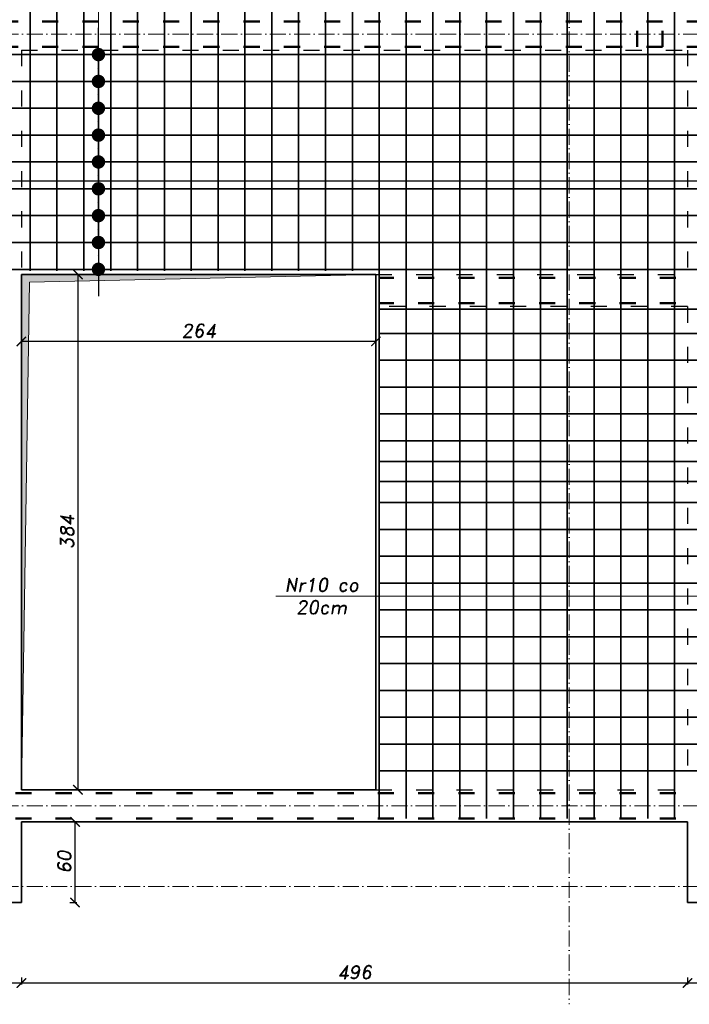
# Model space of a CAD drawing. Header units: millimetres. Extents: x 300938 to 312016, y 11971 to 20881.
# Tile 45 of 239: x 307281 to 307780, y 13976 to 14710. Entities that reach past the tile are written whole.
import ezdxf

# ---------------------------------------------------------------- set-up
doc = ezdxf.new("R2010")
doc.units = ezdxf.units.MM
doc.linetypes.add('ACAD_ISO03W100', pattern=[30, 12, -18])
doc.linetypes.add('ACAD_ISO10W100', pattern=[18, 12, -3, 0, -3])
for name, color, linetype, lineweight in [('konstrukcja', 3, 'Continuous', 35), ('konstrukcja wymiary', 1, 'Continuous', 13), ('opisy', 2, 'Continuous', 18), ('osie', 5, 'ACAD_ISO10W100', 13), ('zbrojenie', 4, 'Continuous', 50), ('zbrojenie płyty', 141, 'Continuous', 35)]:
    doc.layers.add(name, color=color, linetype=linetype, lineweight=lineweight)
doc.layers.add('przerywane', color=6, linetype='ACAD_ISO03W100')
doc.styles.add('KONSTRUKCJA', font='romand.shx', dxfattribs={"oblique": 10})
doc.styles.get("Standard").update_dxf_attribs({"font": 'romand.shx', "oblique": 10})
doc.dimstyles.new('150', dxfattribs={"dimtxt": 10, "dimasz": 7, "dimexe": 1.25, "dimexo": 0.625, "dimgap": 3, "dimtad": 1, "dimdec": 0, "dimrnd": 0.5, "dimtxsty": 'KONSTRUKCJA', "dimblk": 'ARCHTICK', "dimcen": 2.5, "dimadec": 0, "dimazin": 0, "dimtfac": 1, "dimtdec": 0, "dimtix": 1, "dimtmove": 0, "dimatfit": 3, "dimfxl": 4, "dimfxlon": 1, "dimarcsym": 0})
doc.dimstyles.new('kropki', dxfattribs={"dimtxt": 0.001, "dimasz": 10, "dimexe": 1.25, "dimexo": 0.625, "dimgap": 1, "dimtad": 1, "dimtxsty": 'Standard', "dimblk": 'DOT', "dimcen": 2.5, "dimadec": 0, "dimazin": 0, "dimtfac": 1, "dimtmove": 0, "dimatfit": 3, "dimfxl": 1, "dimfxlon": 1, "dimarcsym": 0})

# ---------------------------------------------------------------- blocks, each defined once
blk = doc.blocks.new('_ArchTick')
at = {"color": 0, "linetype": 'ByBlock', "lineweight": 13, "const_width": 0.15}
blk.add_lwpolyline([(-0.5, -0.5), (0.5, 0.5)], dxfattribs=at)
blk = doc.blocks.new('*D2090')
at = {"layer": 'Defpoints', "color": 0, "transparency": 16777216}
for p in [(307580.44, 14981.32), (306548.44, 14393.22), (306662.44, 14393.22)]:
    blk.add_point(p, dxfattribs=at)
at = {"layer": 'konstrukcja wymiary', "color": 0, "lineweight": -2, "transparency": 16777216}
for p, q in [((306552.44, 14981.32), (306547.19, 14981.32)), ((306548.44, 14981.32), (306548.44, 14393.22)), ((306552.44, 14393.22), (306547.19, 14393.22))]:
    blk.add_line(p, q, dxfattribs=at)
at = {"layer": 'konstrukcja wymiary', "color": 0, "lineweight": -2, "transparency": 16777216, "xscale": 7, "yscale": 7, "zscale": 7}
for p, rotation in [((306548.44, 14981.32), 90), ((306548.44, 14393.22), 270)]:
    blk.add_blockref('_ArchTick', p, dxfattribs=dict(at, rotation=rotation))
at = {"layer": 'konstrukcja wymiary', "color": 0, "transparency": 16777216, "insert": (306540.44, 14687.27), "char_height": 10, "attachment_point": 5, "rotation": 90, "style": 'KONSTRUKCJA'}
blk.add_mtext('588', dxfattribs=at)
blk = doc.blocks.new('*D2099')
at = {"layer": 'Defpoints', "color": 0, "transparency": 16777216}
for p in [(307282.44, 15501.22), (307282.44, 14520.22), (306826.44, 14393.22)]:
    blk.add_point(p, dxfattribs=at)
at = {"layer": 'konstrukcja wymiary', "color": 0, "lineweight": -2, "transparency": 16777216}
for p, q in [((306826.44, 15497.22), (306826.44, 15502.47)), ((307282.44, 15497.22), (307282.44, 15502.47)), ((306826.44, 15501.22), (307282.44, 15501.22))]:
    blk.add_line(p, q, dxfattribs=at)
at = {"layer": 'konstrukcja wymiary', "color": 0, "lineweight": -2, "transparency": 16777216, "xscale": 7, "yscale": 7, "zscale": 7, "rotation": 180}
blk.add_blockref('_ArchTick', (306826.44, 15501.22), dxfattribs=at)
at = {"layer": 'konstrukcja wymiary', "color": 0, "lineweight": -2, "transparency": 16777216, "xscale": 7, "yscale": 7, "zscale": 7}
blk.add_blockref('_ArchTick', (307282.44, 15501.22), dxfattribs=at)
at = {"layer": 'konstrukcja wymiary', "color": 0, "transparency": 16777216, "insert": (307054.44, 15509.22), "char_height": 10, "attachment_point": 5, "style": 'KONSTRUKCJA'}
blk.add_mtext('456', dxfattribs=at)
blk = doc.blocks.new('*D2100')
at = {"layer": 'Defpoints', "color": 0, "transparency": 16777216}
for p in [(307546.44, 15501.22), (307282.44, 14520.22), (307546.44, 14520.22)]:
    blk.add_point(p, dxfattribs=at)
at = {"layer": 'konstrukcja wymiary', "color": 0, "lineweight": -2, "transparency": 16777216}
for p, q in [((307282.44, 15497.22), (307282.44, 15502.47)), ((307546.44, 15497.22), (307546.44, 15502.47)), ((307282.44, 15501.22), (307546.44, 15501.22))]:
    blk.add_line(p, q, dxfattribs=at)
at = {"layer": 'konstrukcja wymiary', "color": 0, "lineweight": -2, "transparency": 16777216, "xscale": 7, "yscale": 7, "zscale": 7, "rotation": 180}
blk.add_blockref('_ArchTick', (307282.44, 15501.22), dxfattribs=at)
at = {"layer": 'konstrukcja wymiary', "color": 0, "lineweight": -2, "transparency": 16777216, "xscale": 7, "yscale": 7, "zscale": 7}
blk.add_blockref('_ArchTick', (307546.44, 15501.22), dxfattribs=at)
at = {"layer": 'konstrukcja wymiary', "color": 0, "transparency": 16777216, "insert": (307414.44, 15509.22), "char_height": 10, "attachment_point": 5, "style": 'KONSTRUKCJA'}
blk.add_mtext('264', dxfattribs=at)
blk = doc.blocks.new('*D2110')
at = {"layer": 'Defpoints', "color": 0, "transparency": 16777216}
for p in [(306638.44, 14052.22), (307282.44, 14052.22), (307282.44, 13992.22)]:
    blk.add_point(p, dxfattribs=at)
at = {"layer": 'konstrukcja wymiary', "color": 0, "lineweight": -2, "transparency": 16777216}
for p, q in [((306638.44, 13996.22), (306638.44, 13990.97)), ((306638.44, 13992.22), (307282.44, 13992.22)), ((307282.44, 13996.22), (307282.44, 13990.97))]:
    blk.add_line(p, q, dxfattribs=at)
at = {"layer": 'konstrukcja wymiary', "color": 0, "lineweight": -2, "transparency": 16777216, "xscale": 7, "yscale": 7, "zscale": 7, "rotation": 180}
blk.add_blockref('_ArchTick', (306638.44, 13992.22), dxfattribs=at)
at = {"layer": 'konstrukcja wymiary', "color": 0, "lineweight": -2, "transparency": 16777216, "xscale": 7, "yscale": 7, "zscale": 7}
blk.add_blockref('_ArchTick', (307282.44, 13992.22), dxfattribs=at)
at = {"layer": 'konstrukcja wymiary', "color": 0, "transparency": 16777216, "insert": (306960.44, 14000.22), "char_height": 10, "attachment_point": 5, "style": 'KONSTRUKCJA'}
blk.add_mtext('644', dxfattribs=at)
blk = doc.blocks.new('*D2111')
at = {"layer": 'Defpoints', "color": 0, "transparency": 16777216}
for p in [(307778.44, 14112.22), (307282.44, 14052.22), (307778.44, 13992.22)]:
    blk.add_point(p, dxfattribs=at)
at = {"layer": 'konstrukcja wymiary', "color": 0, "lineweight": -2, "transparency": 16777216}
for p, q in [((307282.44, 13996.22), (307282.44, 13990.97)), ((307282.44, 13992.22), (307778.44, 13992.22)), ((307778.44, 13996.22), (307778.44, 13990.97))]:
    blk.add_line(p, q, dxfattribs=at)
at = {"layer": 'konstrukcja wymiary', "color": 0, "lineweight": -2, "transparency": 16777216, "xscale": 7, "yscale": 7, "zscale": 7, "rotation": 180}
blk.add_blockref('_ArchTick', (307282.44, 13992.22), dxfattribs=at)
at = {"layer": 'konstrukcja wymiary', "color": 0, "lineweight": -2, "transparency": 16777216, "xscale": 7, "yscale": 7, "zscale": 7}
blk.add_blockref('_ArchTick', (307778.44, 13992.22), dxfattribs=at)
at = {"layer": 'konstrukcja wymiary', "color": 0, "transparency": 16777216, "insert": (307530.44, 14000.22), "char_height": 10, "attachment_point": 5, "style": 'KONSTRUKCJA'}
blk.add_mtext('496', dxfattribs=at)
blk = doc.blocks.new('*D2112')
at = {"layer": 'Defpoints', "color": 0, "transparency": 16777216}
for p in [(307778.44, 14112.22), (308422.44, 14052.22), (308422.44, 13992.22)]:
    blk.add_point(p, dxfattribs=at)
at = {"layer": 'konstrukcja wymiary', "color": 0, "lineweight": -2, "transparency": 16777216}
for p, q in [((307778.44, 13996.22), (307778.44, 13990.97)), ((307778.44, 13992.22), (308422.44, 13992.22)), ((308422.44, 13996.22), (308422.44, 13990.97))]:
    blk.add_line(p, q, dxfattribs=at)
at = {"layer": 'konstrukcja wymiary', "color": 0, "lineweight": -2, "transparency": 16777216, "xscale": 7, "yscale": 7, "zscale": 7, "rotation": 180}
blk.add_blockref('_ArchTick', (307778.44, 13992.22), dxfattribs=at)
at = {"layer": 'konstrukcja wymiary', "color": 0, "lineweight": -2, "transparency": 16777216, "xscale": 7, "yscale": 7, "zscale": 7}
blk.add_blockref('_ArchTick', (308422.44, 13992.22), dxfattribs=at)
at = {"layer": 'konstrukcja wymiary', "color": 0, "transparency": 16777216, "insert": (308100.44, 14000.22), "char_height": 10, "attachment_point": 5, "style": 'KONSTRUKCJA'}
blk.add_mtext('644', dxfattribs=at)
blk = doc.blocks.new('*D2113')
at = {"layer": 'Defpoints', "color": 0, "transparency": 16777216}
for p in [(307282.44, 14112.22), (307322.44, 14112.22), (307282.44, 14052.22)]:
    blk.add_point(p, dxfattribs=at)
at = {"layer": 'konstrukcja wymiary', "color": 0, "lineweight": -2, "transparency": 16777216}
for p, q in [((307318.44, 14112.22), (307323.69, 14112.22)), ((307322.44, 14052.22), (307322.44, 14112.22)), ((307318.44, 14052.22), (307323.69, 14052.22))]:
    blk.add_line(p, q, dxfattribs=at)
at = {"layer": 'konstrukcja wymiary', "color": 0, "lineweight": -2, "transparency": 16777216, "xscale": 7, "yscale": 7, "zscale": 7}
for p, rotation in [((307322.44, 14112.22), 90), ((307322.44, 14052.22), 270)]:
    blk.add_blockref('_ArchTick', p, dxfattribs=dict(at, rotation=rotation))
at = {"layer": 'konstrukcja wymiary', "color": 0, "transparency": 16777216, "insert": (307314.44, 14082.22), "char_height": 10, "attachment_point": 5, "rotation": 90, "style": 'KONSTRUKCJA'}
blk.add_mtext('60', dxfattribs=at)
blk = doc.blocks.new('*D2114')
at = {"layer": 'Defpoints', "color": 0, "transparency": 16777216}
for p in [(307546.44, 14520.22), (307324.57, 14136.22), (307546.44, 14136.22)]:
    blk.add_point(p, dxfattribs=at)
at = {"layer": 'konstrukcja wymiary', "color": 0, "lineweight": -2, "transparency": 16777216}
for p, q in [((307328.57, 14520.22), (307323.32, 14520.22)), ((307324.57, 14520.22), (307324.57, 14136.22)), ((307328.57, 14136.22), (307323.32, 14136.22))]:
    blk.add_line(p, q, dxfattribs=at)
at = {"layer": 'konstrukcja wymiary', "color": 0, "lineweight": -2, "transparency": 16777216, "xscale": 7, "yscale": 7, "zscale": 7}
for p, rotation in [((307324.57, 14520.22), 90), ((307324.57, 14136.22), 270)]:
    blk.add_blockref('_ArchTick', p, dxfattribs=dict(at, rotation=rotation))
at = {"layer": 'konstrukcja wymiary', "color": 0, "transparency": 16777216, "insert": (307316.57, 14328.22), "char_height": 10, "attachment_point": 5, "rotation": 90, "style": 'KONSTRUKCJA'}
blk.add_mtext('384', dxfattribs=at)
blk = doc.blocks.new('*D2115')
at = {"layer": 'Defpoints', "color": 0, "transparency": 16777216}
for p in [(307282.44, 14520.22), (307546.44, 14520.22), (307282.44, 14470.22)]:
    blk.add_point(p, dxfattribs=at)
at = {"layer": 'konstrukcja wymiary', "color": 0, "lineweight": -2, "transparency": 16777216}
for p, q in [((307282.44, 14474.22), (307282.44, 14468.97)), ((307546.44, 14470.22), (307282.44, 14470.22)), ((307546.44, 14474.22), (307546.44, 14468.97))]:
    blk.add_line(p, q, dxfattribs=at)
at = {"layer": 'konstrukcja wymiary', "color": 0, "lineweight": -2, "transparency": 16777216, "xscale": 7, "yscale": 7, "zscale": 7, "rotation": 180}
blk.add_blockref('_ArchTick', (307282.44, 14470.22), dxfattribs=at)
at = {"layer": 'konstrukcja wymiary', "color": 0, "lineweight": -2, "transparency": 16777216, "xscale": 7, "yscale": 7, "zscale": 7}
blk.add_blockref('_ArchTick', (307546.44, 14470.22), dxfattribs=at)
at = {"layer": 'konstrukcja wymiary', "color": 0, "transparency": 16777216, "insert": (307414.44, 14478.22), "char_height": 10, "attachment_point": 5, "style": 'KONSTRUKCJA'}
blk.add_mtext('264', dxfattribs=at)
blk = doc.blocks.new('_Dot')
at = {"color": 0, "linetype": 'ByBlock', "lineweight": -2}
blk.add_line((-0.5, 0), (-1, 0), dxfattribs=at)
at = {"color": 0, "linetype": 'ByBlock', "const_width": 0.5}
blk.add_lwpolyline([(-0.25, 0, 1), (0.25, 0, 1)], format="xyb", close=True, dxfattribs=at)
blk = doc.blocks.new('*D2268')
at = {"layer": 'Defpoints', "color": 0, "transparency": 16777216}
for p in [(307328.94, 14683.96), (307328.94, 14663.96), (307339.83, 14663.96)]:
    blk.add_point(p, dxfattribs=at)
at = {"layer": 'konstrukcja wymiary', "color": 0, "lineweight": -2, "transparency": 16777216}
for p, q in [((307339.83, 14693.96), (307339.83, 14703.96)), ((307338.83, 14683.96), (307341.08, 14683.96)), ((307339.83, 14683.96), (307339.83, 14663.96)), ((307338.83, 14663.96), (307341.08, 14663.96)), ((307339.83, 14653.96), (307339.83, 14643.96))]:
    blk.add_line(p, q, dxfattribs=at)
at = {"layer": 'konstrukcja wymiary', "color": 0, "lineweight": -2, "transparency": 16777216, "xscale": 10, "yscale": 10, "zscale": 10}
for p, rotation in [((307339.83, 14683.96), 270), ((307339.83, 14663.96), 90)]:
    blk.add_blockref('_Dot', p, dxfattribs=dict(at, rotation=rotation))
at = {"layer": 'konstrukcja wymiary', "color": 0, "transparency": 16777216, "insert": (307338.83, 14673.96), "char_height": 0.001, "attachment_point": 5, "rotation": 90}
blk.add_mtext('20', dxfattribs=at)
blk = doc.blocks.new('*D2269')
at = {"layer": 'Defpoints', "color": 0, "transparency": 16777216}
for p in [(307328.94, 14663.96), (307328.94, 14643.96), (307339.83, 14643.96)]:
    blk.add_point(p, dxfattribs=at)
at = {"layer": 'konstrukcja wymiary', "color": 0, "lineweight": -2, "transparency": 16777216}
for p, q in [((307339.83, 14673.96), (307339.83, 14683.96)), ((307338.83, 14663.96), (307341.08, 14663.96)), ((307339.83, 14663.96), (307339.83, 14643.96)), ((307338.83, 14643.96), (307341.08, 14643.96)), ((307339.83, 14633.96), (307339.83, 14623.96))]:
    blk.add_line(p, q, dxfattribs=at)
at = {"layer": 'konstrukcja wymiary', "color": 0, "lineweight": -2, "transparency": 16777216, "xscale": 10, "yscale": 10, "zscale": 10}
for p, rotation in [((307339.83, 14663.96), 270), ((307339.83, 14643.96), 90)]:
    blk.add_blockref('_Dot', p, dxfattribs=dict(at, rotation=rotation))
at = {"layer": 'konstrukcja wymiary', "color": 0, "transparency": 16777216, "insert": (307338.83, 14653.96), "char_height": 0.001, "attachment_point": 5, "rotation": 90}
blk.add_mtext('20', dxfattribs=at)
blk = doc.blocks.new('*D2270')
at = {"layer": 'Defpoints', "color": 0, "transparency": 16777216}
for p in [(307328.94, 14643.96), (307328.94, 14623.96), (307339.83, 14623.96)]:
    blk.add_point(p, dxfattribs=at)
at = {"layer": 'konstrukcja wymiary', "color": 0, "lineweight": -2, "transparency": 16777216}
for p, q in [((307339.83, 14653.96), (307339.83, 14663.96)), ((307338.83, 14643.96), (307341.08, 14643.96)), ((307339.83, 14643.96), (307339.83, 14623.96)), ((307338.83, 14623.96), (307341.08, 14623.96)), ((307339.83, 14613.96), (307339.83, 14603.96))]:
    blk.add_line(p, q, dxfattribs=at)
at = {"layer": 'konstrukcja wymiary', "color": 0, "lineweight": -2, "transparency": 16777216, "xscale": 10, "yscale": 10, "zscale": 10}
for p, rotation in [((307339.83, 14643.96), 270), ((307339.83, 14623.96), 90)]:
    blk.add_blockref('_Dot', p, dxfattribs=dict(at, rotation=rotation))
at = {"layer": 'konstrukcja wymiary', "color": 0, "transparency": 16777216, "insert": (307338.83, 14633.96), "char_height": 0.001, "attachment_point": 5, "rotation": 90}
blk.add_mtext('20', dxfattribs=at)
blk = doc.blocks.new('*D2271')
at = {"layer": 'Defpoints', "color": 0, "transparency": 16777216}
for p in [(307328.94, 14623.96), (307328.94, 14603.96), (307339.83, 14603.96)]:
    blk.add_point(p, dxfattribs=at)
at = {"layer": 'konstrukcja wymiary', "color": 0, "lineweight": -2, "transparency": 16777216}
for p, q in [((307339.83, 14633.96), (307339.83, 14643.96)), ((307338.83, 14623.96), (307341.08, 14623.96)), ((307339.83, 14623.96), (307339.83, 14603.96)), ((307338.83, 14603.96), (307341.08, 14603.96)), ((307339.83, 14593.96), (307339.83, 14583.96))]:
    blk.add_line(p, q, dxfattribs=at)
at = {"layer": 'konstrukcja wymiary', "color": 0, "lineweight": -2, "transparency": 16777216, "xscale": 10, "yscale": 10, "zscale": 10}
for p, rotation in [((307339.83, 14623.96), 270), ((307339.83, 14603.96), 90)]:
    blk.add_blockref('_Dot', p, dxfattribs=dict(at, rotation=rotation))
at = {"layer": 'konstrukcja wymiary', "color": 0, "transparency": 16777216, "insert": (307338.83, 14613.96), "char_height": 0.001, "attachment_point": 5, "rotation": 90}
blk.add_mtext('20', dxfattribs=at)
blk = doc.blocks.new('*D2272')
at = {"layer": 'Defpoints', "color": 0, "transparency": 16777216}
for p in [(307328.94, 14603.96), (307328.94, 14583.96), (307339.83, 14583.96)]:
    blk.add_point(p, dxfattribs=at)
at = {"layer": 'konstrukcja wymiary', "color": 0, "lineweight": -2, "transparency": 16777216}
for p, q in [((307339.83, 14613.96), (307339.83, 14623.96)), ((307338.83, 14603.96), (307341.08, 14603.96)), ((307339.83, 14603.96), (307339.83, 14583.96)), ((307338.83, 14583.96), (307341.08, 14583.96)), ((307339.83, 14573.96), (307339.83, 14563.96))]:
    blk.add_line(p, q, dxfattribs=at)
at = {"layer": 'konstrukcja wymiary', "color": 0, "lineweight": -2, "transparency": 16777216, "xscale": 10, "yscale": 10, "zscale": 10}
for p, rotation in [((307339.83, 14603.96), 270), ((307339.83, 14583.96), 90)]:
    blk.add_blockref('_Dot', p, dxfattribs=dict(at, rotation=rotation))
at = {"layer": 'konstrukcja wymiary', "color": 0, "transparency": 16777216, "insert": (307338.83, 14593.96), "char_height": 0.001, "attachment_point": 5, "rotation": 90}
blk.add_mtext('20', dxfattribs=at)
blk = doc.blocks.new('*D2273')
at = {"layer": 'Defpoints', "color": 0, "transparency": 16777216}
for p in [(307328.94, 14583.96), (307328.94, 14563.96), (307339.83, 14563.96)]:
    blk.add_point(p, dxfattribs=at)
at = {"layer": 'konstrukcja wymiary', "color": 0, "lineweight": -2, "transparency": 16777216}
for p, q in [((307339.83, 14593.96), (307339.83, 14603.96)), ((307338.83, 14583.96), (307341.08, 14583.96)), ((307339.83, 14583.96), (307339.83, 14563.96)), ((307338.83, 14563.96), (307341.08, 14563.96)), ((307339.83, 14553.96), (307339.83, 14543.96))]:
    blk.add_line(p, q, dxfattribs=at)
at = {"layer": 'konstrukcja wymiary', "color": 0, "lineweight": -2, "transparency": 16777216, "xscale": 10, "yscale": 10, "zscale": 10}
for p, rotation in [((307339.83, 14583.96), 270), ((307339.83, 14563.96), 90)]:
    blk.add_blockref('_Dot', p, dxfattribs=dict(at, rotation=rotation))
at = {"layer": 'konstrukcja wymiary', "color": 0, "transparency": 16777216, "insert": (307338.83, 14573.96), "char_height": 0.001, "attachment_point": 5, "rotation": 90}
blk.add_mtext('20', dxfattribs=at)
blk = doc.blocks.new('*D2274')
at = {"layer": 'Defpoints', "color": 0, "transparency": 16777216}
for p in [(307328.94, 14563.96), (307328.94, 14543.96), (307339.83, 14543.96)]:
    blk.add_point(p, dxfattribs=at)
at = {"layer": 'konstrukcja wymiary', "color": 0, "lineweight": -2, "transparency": 16777216}
for p, q in [((307339.83, 14573.96), (307339.83, 14583.96)), ((307338.83, 14563.96), (307341.08, 14563.96)), ((307339.83, 14563.96), (307339.83, 14543.96)), ((307338.83, 14543.96), (307341.08, 14543.96)), ((307339.83, 14533.96), (307339.83, 14523.96))]:
    blk.add_line(p, q, dxfattribs=at)
at = {"layer": 'konstrukcja wymiary', "color": 0, "lineweight": -2, "transparency": 16777216, "xscale": 10, "yscale": 10, "zscale": 10}
for p, rotation in [((307339.83, 14563.96), 270), ((307339.83, 14543.96), 90)]:
    blk.add_blockref('_Dot', p, dxfattribs=dict(at, rotation=rotation))
at = {"layer": 'konstrukcja wymiary', "color": 0, "transparency": 16777216, "insert": (307338.83, 14553.96), "char_height": 0.001, "attachment_point": 5, "rotation": 90}
blk.add_mtext('20', dxfattribs=at)
blk = doc.blocks.new('*D2275')
at = {"layer": 'Defpoints', "color": 0, "transparency": 16777216}
for p in [(307328.94, 14543.96), (307328.94, 14523.96), (307339.83, 14523.96)]:
    blk.add_point(p, dxfattribs=at)
at = {"layer": 'konstrukcja wymiary', "color": 0, "lineweight": -2, "transparency": 16777216}
for p, q in [((307339.83, 14553.96), (307339.83, 14563.96)), ((307338.83, 14543.96), (307341.08, 14543.96)), ((307339.83, 14543.96), (307339.83, 14523.96)), ((307338.83, 14523.96), (307341.08, 14523.96)), ((307339.83, 14513.96), (307339.83, 14503.96))]:
    blk.add_line(p, q, dxfattribs=at)
at = {"layer": 'konstrukcja wymiary', "color": 0, "lineweight": -2, "transparency": 16777216, "xscale": 10, "yscale": 10, "zscale": 10}
for p, rotation in [((307339.83, 14543.96), 270), ((307339.83, 14523.96), 90)]:
    blk.add_blockref('_Dot', p, dxfattribs=dict(at, rotation=rotation))
at = {"layer": 'konstrukcja wymiary', "color": 0, "transparency": 16777216, "insert": (307338.83, 14533.96), "char_height": 0.001, "attachment_point": 5, "rotation": 90}
blk.add_mtext('20', dxfattribs=at)
blk = doc.blocks.new('*D2437')
at = {"layer": 'Defpoints', "color": 0, "transparency": 16777216}
for p in [(307810.94, 14589.93), (307250.94, 14576.22), (307810.94, 14508.45)]:
    blk.add_point(p, dxfattribs=at)
at = {"layer": 'konstrukcja wymiary', "color": 0, "lineweight": -2, "transparency": 16777216}
for p, q in [((307250.94, 14588.93), (307250.94, 14591.18)), ((307260.94, 14589.93), (307800.94, 14589.93)), ((307810.94, 14588.93), (307810.94, 14591.18))]:
    blk.add_line(p, q, dxfattribs=at)
at = {"layer": 'konstrukcja wymiary', "color": 0, "lineweight": -2, "transparency": 16777216, "xscale": 10, "yscale": 10, "zscale": 10, "rotation": 180}
blk.add_blockref('_Dot', (307250.94, 14589.93), dxfattribs=at)
at = {"layer": 'konstrukcja wymiary', "color": 0, "lineweight": -2, "transparency": 16777216, "xscale": 10, "yscale": 10, "zscale": 10}
blk.add_blockref('_Dot', (307810.94, 14589.93), dxfattribs=at)
at = {"layer": 'konstrukcja wymiary', "color": 0, "transparency": 16777216, "insert": (307530.94, 14590.93), "char_height": 0.001, "attachment_point": 5}
blk.add_mtext('560', dxfattribs=at)
blk = doc.blocks.new('*D2861')
at = {"layer": 'Defpoints', "color": 0, "transparency": 16777216}
for p in [(308234.44, 15501.22), (307546.44, 14520.22), (308234.44, 14393.22)]:
    blk.add_point(p, dxfattribs=at)
at = {"layer": 'konstrukcja wymiary', "color": 0, "lineweight": -2, "transparency": 16777216}
for p, q in [((307546.44, 15497.22), (307546.44, 15502.47)), ((308234.44, 15497.22), (308234.44, 15502.47)), ((307546.44, 15501.22), (308234.44, 15501.22))]:
    blk.add_line(p, q, dxfattribs=at)
at = {"layer": 'konstrukcja wymiary', "color": 0, "lineweight": -2, "transparency": 16777216, "xscale": 7, "yscale": 7, "zscale": 7, "rotation": 180}
blk.add_blockref('_ArchTick', (307546.44, 15501.22), dxfattribs=at)
at = {"layer": 'konstrukcja wymiary', "color": 0, "lineweight": -2, "transparency": 16777216, "xscale": 7, "yscale": 7, "zscale": 7}
blk.add_blockref('_ArchTick', (308234.44, 15501.22), dxfattribs=at)
at = {"layer": 'konstrukcja wymiary', "color": 0, "transparency": 16777216, "insert": (307890.44, 15509.22), "char_height": 10, "attachment_point": 5, "style": 'KONSTRUKCJA'}
blk.add_mtext('688', dxfattribs=at)

msp = doc.modelspace()

# ---------------------------------------------------------------- hatches: boundary and pattern name
at = {"layer": 'konstrukcja wymiary'}
h = msp.add_hatch(color=256, dxfattribs=at)
h.dxf.hatch_style = 1
h.paths.add_polyline_path([(307288.508, 14514.455), (307282.44, 14136.224), (307282.44, 14520.224), (307546.44, 14520.224)])

# ---------------------------------------------------------------- linework, layer by layer
at = {"layer": 'konstrukcja'}
for p, q in [((307282.44, 14520.224), (307546.44, 14520.224)), ((307282.44, 14520.224), (307282.44, 14136.224)), ((307546.44, 14520.224), (307546.44, 14136.224)), ((307282.44, 14136.224), (307546.44, 14136.224)), ((307778.44, 14112.224), (307282.44, 14112.224)), ((307282.44, 14112.224), (307282.44, 14052.224)), ((307778.44, 14112.224), (307778.44, 14052.224)), ((307282.44, 14052.224), (306638.44, 14052.224)), ((307778.44, 14052.224), (308422.44, 14052.224))]:
    msp.add_line(p, q, dxfattribs=at)
at = {"layer": 'konstrukcja wymiary'}
for p, q in [((307339.832, 14693.964), (307339.832, 15311.41)), ((308260.823, 14280.491), (307471.912, 14280.491))]:
    msp.add_line(p, q, dxfattribs=at)
msp.add_lwpolyline([(307288.508, 14514.455), (307282.44, 14136.224), (307282.44, 14520.224), (307546.44, 14520.224)], close=True, dxfattribs=at)
at = {"layer": 'osie'}
for p, q in [((307690.44, 15606.148), (307690.44, 13976.332)), ((306435.771, 14699.224), (308440.491, 14699.224)), ((306435.771, 14124.224), (308440.491, 14124.224)), ((306435.771, 14064.224), (308440.491, 14064.224))]:
    msp.add_line(p, q, dxfattribs=at)
at = {"layer": 'przerywane'}
for p, q in [((307282.44, 14687.224), (307778.44, 14687.224)), ((307282.44, 14687.224), (307282.44, 14520.224)), ((307778.44, 14687.224), (307778.44, 14520.224)), ((307546.44, 14520.224), (307778.44, 14520.224)), ((307778.44, 14496.224), (307546.44, 14496.224)), ((307778.44, 14496.224), (307778.44, 14136.224)), ((307546.44, 14136.224), (307778.44, 14136.224))]:
    msp.add_line(p, q, dxfattribs=at)
at = {"layer": 'zbrojenie', "linetype": 'ACAD_ISO03W100'}
for p, q in [((307740.94, 14689.724), (307740.94, 14990.824)), ((307759.94, 14689.724), (307759.94, 14990.824)), ((308419.94, 14708.724), (306640.94, 14708.724)), ((308419.94, 14689.724), (306640.94, 14689.724)), ((307799.94, 14517.724), (307548.94, 14517.724)), ((307799.94, 14498.724), (307548.94, 14498.724)), ((307799.94, 14133.724), (307260.94, 14133.724)), ((307799.94, 14114.724), (307260.94, 14114.724))]:
    msp.add_line(p, q, dxfattribs=at)
at = {"layer": 'zbrojenie płyty'}
for p, q in [((307288.94, 15288.724), (307288.94, 14522.724)), ((307308.94, 15288.724), (307308.94, 14522.724)), ((307328.94, 15288.724), (307328.94, 14522.724)), ((307348.94, 15288.724), (307348.94, 14522.724)), ((307368.94, 15288.724), (307368.94, 14522.724)), ((307388.94, 15288.724), (307388.94, 14522.724)), ((307408.94, 15288.724), (307408.94, 14522.724)), ((307428.94, 15288.724), (307428.94, 14522.724)), ((307448.94, 15288.724), (307448.94, 14522.724)), ((307468.94, 15288.724), (307468.94, 14522.724)), ((307488.94, 15288.724), (307488.94, 14522.724)), ((307508.94, 15288.724), (307508.94, 14522.724)), ((307528.94, 15288.724), (307528.94, 14522.724)), ((307548.94, 15288.724), (307548.94, 14114.724)), ((307568.94, 15288.724), (307568.94, 14114.724)), ((307688.94, 15288.724), (307688.94, 14114.724)), ((307708.94, 15288.724), (307708.94, 14114.724)), ((307728.94, 15288.724), (307728.94, 14114.724)), ((307748.94, 15288.724), (307748.94, 14114.724)), ((307768.94, 15288.724), (307768.94, 14114.724)), ((307588.94, 14977.724), (307588.94, 14114.724)), ((307608.94, 14977.724), (307608.94, 14114.724)), ((307628.94, 14977.724), (307628.94, 14114.724)), ((307648.94, 14977.724), (307648.94, 14114.724)), ((307668.94, 14977.724), (307668.94, 14114.724)), ((308419.94, 14683.964), (307260.94, 14683.964)), ((308419.94, 14663.964), (307260.94, 14663.964)), ((308419.94, 14643.964), (307260.94, 14643.964)), ((308419.94, 14623.964), (307260.94, 14623.964)), ((308419.94, 14603.964), (307260.94, 14603.964)), ((308419.94, 14583.964), (307260.94, 14583.964)), ((308419.94, 14563.964), (307260.94, 14563.964)), ((308419.94, 14543.964), (307260.94, 14543.964)), ((308419.94, 14523.964), (307260.94, 14523.964)), ((308419.94, 14494.224), (307548.94, 14494.224)), ((308419.94, 14476.224), (307548.94, 14476.224)), ((308419.94, 14456.224), (307548.94, 14456.224)), ((308419.94, 14436.224), (307548.94, 14436.224)), ((308419.94, 14416.224), (307548.94, 14416.224)), ((308419.94, 14396.224), (307548.94, 14396.224)), ((308231.045, 14380.68), (307548.94, 14380.68)), ((308231.045, 14365.768), (307548.94, 14365.768)), ((308419.94, 14350.224), (307548.94, 14350.224)), ((308419.94, 14330.224), (307548.94, 14330.224)), ((308419.94, 14310.224), (307548.94, 14310.224)), ((308419.94, 14290.224), (307548.94, 14290.224)), ((308419.94, 14270.224), (307548.94, 14270.224)), ((308419.94, 14250.224), (307548.94, 14250.224)), ((308419.94, 14230.224), (307548.94, 14230.224)), ((308419.94, 14210.224), (307548.94, 14210.224)), ((308419.94, 14190.224), (307548.94, 14190.224)), ((308419.94, 14170.224), (307548.94, 14170.224)), ((308419.94, 14150.224), (307548.94, 14150.224))]:
    msp.add_line(p, q, dxfattribs=at)

# ---------------------------------------------------------------- texts
at = {"layer": 'opisy', "insert": (307506.045, 14280.491), "char_height": 10, "width": 231.49388, "attachment_point": 5}
msp.add_mtext('Nr10 co\\P20cm', dxfattribs=at)

# ---------------------------------------------------------------- dimensions: what is measured, and where the dimension line sits
at = {"layer": 'konstrukcja wymiary'}
for base, p1, p2, dimstyle, picture, middle in [((307282.44, 15501.224), (306826.44, 14393.224), (307282.44, 14520.224), '150', '*D2099', (307054.44, 15509.224)), ((307546.44, 15501.224), (307282.44, 14520.224), (307546.44, 14520.224), '150', '*D2100', (307414.44, 15509.224)), ((308234.44, 15501.224), (307546.44, 14520.224), (308234.44, 14393.224), '150', '*D2861', (307890.44, 15509.224)), ((307810.94, 14589.934), (307250.94, 14576.224), (307810.94, 14508.452), 'kropki', '*D2437', (307530.94, 14590.934)), ((307778.44, 13992.224), (307282.44, 14052.224), (307778.44, 14112.224), '150', '*D2111', (307530.44, 14000.224)), ((308422.44, 13992.224), (307778.44, 14112.224), (308422.44, 14052.224), '150', '*D2112', (308100.44, 14000.224))]:
    dim = msp.add_linear_dim(base=base, p1=p1, p2=p2, dimstyle=dimstyle, override={"dimtmove": 1}, dxfattribs=at)
    dim.commit()
    dim.dimension.update_dxf_attribs({"geometry": picture, "text_midpoint": middle})
for base, p1, p2, dimstyle, picture, middle in [((306548.44, 14393.224), (307580.44, 14981.324), (306662.44, 14393.224), '150', '*D2090', (306540.44, 14687.274)), ((307339.832, 14663.964), (307328.94, 14683.964), (307328.94, 14663.964), 'kropki', '*D2268', (307338.831, 14673.964)), ((307324.574, 14136.224), (307546.44, 14520.224), (307546.44, 14136.224), '150', '*D2114', (307316.574, 14328.224)), ((307322.44, 14112.224), (307282.44, 14052.224), (307282.44, 14112.224), '150', '*D2113', (307314.44, 14082.224))]:
    dim = msp.add_linear_dim(base=base, p1=p1, p2=p2, angle=90, dimstyle=dimstyle, dxfattribs=at)
    dim.commit()
    dim.dimension.update_dxf_attribs({"geometry": picture, "text_midpoint": middle})
for base, p1, p2, picture, middle in [((307339.832, 14643.964), (307328.94, 14663.964), (307328.94, 14643.964), '*D2269', (307338.831, 14653.964)), ((307339.832, 14623.964), (307328.94, 14643.964), (307328.94, 14623.964), '*D2270', (307338.831, 14633.964)), ((307339.832, 14603.964), (307328.94, 14623.964), (307328.94, 14603.964), '*D2271', (307338.831, 14613.964)), ((307339.832, 14583.964), (307328.94, 14603.964), (307328.94, 14583.964), '*D2272', (307338.831, 14593.964)), ((307339.832, 14563.964), (307328.94, 14583.964), (307328.94, 14563.964), '*D2273', (307338.831, 14573.964)), ((307339.832, 14543.964), (307328.94, 14563.964), (307328.94, 14543.964), '*D2274', (307338.831, 14553.964)), ((307339.832, 14523.964), (307328.94, 14543.964), (307328.94, 14523.964), '*D2275', (307338.831, 14533.964))]:
    dim = msp.add_linear_dim(base=base, p1=p1, p2=p2, angle=90, dimstyle='kropki', override={"dimtmove": 1}, dxfattribs=at)
    dim.commit()
    dim.dimension.update_dxf_attribs({"geometry": picture, "text_midpoint": middle})
for base, p1, p2, picture, middle in [((307282.44, 14470.224), (307546.44, 14520.224), (307282.44, 14520.224), '*D2115', (307414.44, 14478.224)), ((307282.44, 13992.224), (306638.44, 14052.224), (307282.44, 14052.224), '*D2110', (306960.44, 14000.224))]:
    dim = msp.add_linear_dim(base=base, p1=p1, p2=p2, dimstyle='150', dxfattribs=at)
    dim.commit()
    dim.dimension.update_dxf_attribs({"geometry": picture, "text_midpoint": middle})

doc.saveas('drawing.dxf')
